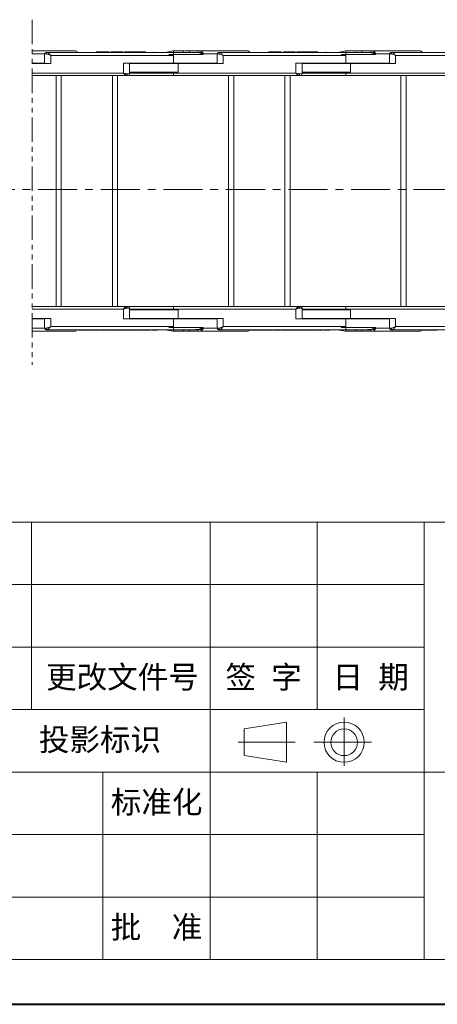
# Model space of a CAD drawing. Header units: millimetres. Extents: x 8853 to 11418, y 45 to 1005.
# Tile 37 of 256: x 9612 to 9747, y 45 to 364. Entities that reach past the tile are written whole.
import ezdxf

# ---------------------------------------------------------------- set-up
doc = ezdxf.new("R2010")
doc.units = ezdxf.units.MM
doc.linetypes.add('CENTERX2', pattern=[20.32, 12.7, -2.54, 2.54, -2.54])
doc.linetypes.add('PHANTOM2', pattern=[31.75, 15.875, -3.175, 3.175, -3.175, 3.175, -3.175])
doc.layers.add('标注线', color=7, linetype='Continuous', lineweight=15)
doc.styles.add('样式 6', font='仿宋_GB2312_0.TTF')

msp = doc.modelspace()

# ---------------------------------------------------------------- linework, layer by layer
at = {"color": 3, "linetype": 'PHANTOM2', "lineweight": 9, "ltscale": 0.5}
msp.add_line((9615.731, 364.28), (9615.729, 252.293), dxfattribs=at)
at = {"color": 7, "linetype": 'Continuous', "lineweight": 15}
for p, q in [((9619.762, 353.171), (9615.731, 353.171)), ((9619.762, 353.171), (9619.762, 350.071)), ((9620.272, 353.171), (9619.762, 353.171)), ((9661.577, 353.671), (9620.644, 353.671)), ((9621.762, 350.071), (9621.762, 352.671)), ((9621.762, 352.671), (9661.577, 352.671)), ((9636.547, 353.671), (9636.547, 353.871)), ((9638.633, 353.671), (9638.633, 353.871)), ((9640.573, 353.671), (9640.573, 353.871)), ((9642.88, 353.871), (9641.321, 353.871)), ((9641.321, 353.871), (9641.321, 353.671)), ((9642.88, 353.671), (9642.88, 353.871)), ((9644.828, 353.871), (9642.88, 353.871)), ((9644.828, 353.671), (9644.828, 353.871)), ((9645.153, 353.871), (9644.828, 353.871)), ((9645.153, 353.671), (9645.153, 353.871)), ((9645.707, 353.871), (9645.707, 353.671)), ((9649.668, 353.871), (9645.707, 353.871)), ((9649.668, 353.671), (9649.668, 353.871)), ((9649.897, 353.671), (9649.897, 353.871)), ((9652.547, 353.871), (9652.547, 353.671)), ((9655.092, 353.671), (9655.092, 353.871)), ((9661.531, 354.163), (9658.91, 353.671)), ((9671.26, 352.971), (9660.06, 352.971)), ((9661.577, 352.971), (9661.577, 353.671)), ((9661.577, 352.671), (9661.577, 350.171)), ((9666.794, 353.671), (9666.794, 354.171)), ((9669.688, 354.171), (9666.794, 354.171)), ((9668.131, 353.671), (9669.688, 353.671)), ((9669.688, 354.171), (9669.688, 353.671)), ((9671.066, 353.171), (9671.066, 352.971)), ((9671.066, 353.171), (9671.26, 353.171)), ((9671.26, 353.171), (9671.26, 352.971)), ((9675.762, 353.171), (9671.26, 353.171)), ((9675.762, 353.171), (9675.762, 350.071)), ((9676.272, 353.171), (9675.762, 353.171)), ((9717.577, 353.671), (9676.644, 353.671)), ((9677.762, 350.071), (9677.762, 352.671)), ((9677.762, 352.671), (9717.577, 352.671)), ((9692.547, 353.671), (9692.547, 353.871)), ((9694.633, 353.671), (9694.633, 353.871)), ((9696.573, 353.671), (9696.573, 353.871)), ((9698.88, 353.871), (9697.321, 353.871)), ((9697.321, 353.871), (9697.321, 353.671)), ((9698.88, 353.671), (9698.88, 353.871)), ((9700.828, 353.871), (9698.88, 353.871)), ((9700.828, 353.671), (9700.828, 353.871)), ((9701.153, 353.871), (9700.828, 353.871)), ((9701.153, 353.671), (9701.153, 353.871)), ((9701.707, 353.871), (9701.707, 353.671)), ((9705.668, 353.871), (9701.707, 353.871)), ((9705.668, 353.671), (9705.668, 353.871)), ((9705.897, 353.671), (9705.897, 353.871)), ((9708.547, 353.871), (9708.547, 353.671)), ((9711.092, 353.671), (9711.092, 353.871)), ((9717.531, 354.163), (9714.91, 353.671)), ((9727.26, 352.971), (9716.06, 352.971)), ((9717.577, 352.971), (9717.577, 353.671)), ((9717.577, 352.671), (9717.577, 350.171)), ((9722.794, 353.671), (9722.794, 354.171)), ((9725.688, 354.171), (9722.794, 354.171)), ((9724.131, 353.671), (9725.688, 353.671)), ((9725.688, 354.171), (9725.688, 353.671)), ((9727.066, 353.171), (9727.066, 352.971)), ((9727.066, 353.171), (9727.26, 353.171)), ((9727.26, 353.171), (9727.26, 352.971)), ((9731.762, 353.171), (9727.26, 353.171)), ((9731.762, 353.171), (9731.762, 350.071)), ((9732.272, 353.171), (9731.762, 353.171)), ((9773.577, 353.671), (9732.644, 353.671)), ((9733.762, 350.071), (9733.762, 352.671)), ((9733.762, 352.671), (9773.577, 352.671)), ((9615.731, 350.171), (9619.762, 350.171)), ((9615.731, 350.071), (9621.762, 350.071)), ((9645.391, 350.171), (9645.391, 346.971)), ((9645.391, 350.171), (9661.577, 350.171)), ((9647.391, 346.671), (9647.391, 350.171)), ((9663.138, 350.071), (9647.391, 350.071)), ((9653.577, 350.171), (9653.577, 350.071)), ((9661.577, 350.171), (9675.762, 350.171)), ((9663.138, 347.271), (9663.138, 350.071)), ((9663.138, 350.071), (9677.762, 350.071)), ((9669.577, 350.071), (9669.577, 350.171)), ((9701.391, 350.171), (9717.577, 350.171)), ((9701.391, 350.171), (9701.391, 346.971)), ((9703.391, 346.671), (9703.391, 350.171)), ((9719.138, 350.071), (9703.391, 350.071)), ((9709.577, 350.171), (9709.577, 350.071)), ((9717.577, 350.171), (9731.762, 350.171)), ((9719.138, 347.271), (9719.138, 350.071)), ((9719.138, 350.071), (9733.762, 350.071)), ((9725.577, 350.071), (9725.577, 350.171)), ((9645.391, 346.971), (9615.73, 346.971)), ((9646.291, 346.171), (9615.73, 346.171)), ((9623.479, 346.171), (9623.479, 271.171)), ((9625.179, 271.171), (9625.179, 346.171)), ((9641.779, 346.171), (9641.779, 271.171)), ((9643.479, 271.171), (9643.479, 346.171)), ((9647.391, 346.671), (9646.591, 346.671)), ((9647.391, 347.271), (9663.138, 347.271)), ((9661.577, 346.971), (9647.391, 346.971)), ((9661.577, 346.971), (9661.577, 347.271)), ((9701.391, 346.971), (9661.577, 346.971)), ((9661.577, 346.171), (9661.577, 346.971)), ((9702.291, 346.171), (9661.577, 346.171)), ((9679.479, 346.171), (9679.479, 271.171)), ((9681.179, 271.171), (9681.179, 346.171)), ((9697.779, 346.171), (9697.779, 271.171)), ((9699.479, 271.171), (9699.479, 346.171)), ((9703.391, 346.671), (9702.591, 346.671)), ((9703.391, 347.271), (9719.138, 347.271)), ((9717.577, 346.971), (9703.391, 346.971)), ((9717.577, 346.971), (9717.577, 347.271)), ((9757.391, 346.971), (9717.577, 346.971)), ((9717.577, 346.171), (9717.577, 346.971)), ((9758.291, 346.171), (9717.577, 346.171)), ((9735.479, 346.171), (9735.479, 271.171)), ((9737.179, 271.171), (9737.179, 346.171)), ((9615.729, 271.171), (9646.291, 271.171)), ((9615.729, 270.371), (9645.391, 270.371)), ((9645.391, 270.371), (9645.391, 267.171)), ((9647.391, 270.671), (9646.591, 270.671)), ((9647.391, 267.171), (9647.391, 270.671)), ((9647.391, 270.371), (9661.577, 270.371)), ((9663.138, 270.071), (9647.391, 270.071)), ((9661.577, 271.171), (9661.577, 270.371)), ((9661.577, 271.171), (9702.291, 271.171)), ((9661.577, 270.371), (9701.391, 270.371)), ((9661.577, 270.071), (9661.577, 270.371)), ((9663.138, 267.271), (9663.138, 270.071)), ((9701.391, 270.371), (9701.391, 267.171)), ((9703.391, 270.671), (9702.591, 270.671)), ((9703.391, 267.171), (9703.391, 270.671)), ((9703.391, 270.371), (9717.577, 270.371)), ((9719.138, 270.071), (9703.391, 270.071)), ((9717.577, 271.171), (9717.577, 270.371)), ((9717.577, 271.171), (9758.291, 271.171)), ((9717.577, 270.071), (9717.577, 270.371)), ((9717.577, 270.371), (9757.391, 270.371)), ((9719.138, 267.271), (9719.138, 270.071)), ((9621.762, 267.271), (9615.729, 267.271)), ((9619.762, 267.171), (9615.729, 267.171)), ((9619.762, 267.271), (9619.762, 264.171)), ((9621.762, 264.671), (9621.762, 267.271)), ((9661.577, 267.171), (9645.391, 267.171)), ((9647.391, 267.271), (9663.138, 267.271)), ((9653.577, 267.271), (9653.577, 267.171)), ((9661.577, 267.171), (9661.577, 264.671)), ((9675.762, 267.171), (9661.577, 267.171)), ((9677.762, 267.271), (9663.138, 267.271)), ((9669.577, 267.171), (9669.577, 267.271)), ((9675.762, 267.271), (9675.762, 264.171)), ((9677.762, 264.671), (9677.762, 267.271)), ((9717.577, 267.171), (9701.391, 267.171)), ((9703.391, 267.271), (9719.138, 267.271)), ((9709.577, 267.271), (9709.577, 267.171)), ((9717.577, 267.171), (9717.577, 264.671)), ((9731.762, 267.171), (9717.577, 267.171)), ((9733.762, 267.271), (9719.138, 267.271)), ((9725.577, 267.171), (9725.577, 267.271)), ((9731.762, 267.271), (9731.762, 264.171)), ((9733.762, 264.671), (9733.762, 267.271)), ((9615.729, 264.171), (9619.762, 264.171)), ((9619.762, 264.171), (9620.272, 264.171)), ((9620.644, 263.671), (9661.577, 263.671)), ((9661.577, 264.671), (9621.762, 264.671)), ((9630.622, 263.671), (9630.622, 263.471)), ((9630.622, 263.471), (9631.504, 263.471)), ((9631.504, 263.671), (9631.504, 263.471)), ((9631.504, 263.471), (9632.046, 263.471)), ((9632.046, 263.671), (9632.046, 263.471)), ((9632.046, 263.471), (9632.778, 263.471)), ((9632.778, 263.671), (9632.778, 263.471)), ((9632.888, 263.671), (9632.888, 263.471)), ((9633.02, 263.671), (9633.02, 263.471)), ((9633.02, 263.471), (9633.778, 263.471)), ((9633.778, 263.471), (9633.778, 263.671)), ((9633.778, 263.471), (9634.362, 263.471)), ((9634.362, 263.671), (9634.362, 263.471)), ((9634.362, 263.471), (9635.243, 263.471)), ((9635.243, 263.671), (9635.243, 263.471)), ((9635.395, 263.671), (9635.395, 263.471)), ((9635.663, 263.671), (9635.663, 263.471)), ((9636.551, 263.471), (9636.551, 263.671)), ((9637.639, 263.671), (9637.639, 263.471)), ((9637.97, 263.671), (9637.97, 263.471)), ((9639.071, 263.671), (9639.071, 263.471)), ((9639.226, 263.671), (9639.226, 263.471)), ((9639.226, 263.471), (9639.675, 263.471)), ((9639.675, 263.671), (9639.675, 263.471)), ((9639.675, 263.471), (9640.213, 263.471)), ((9640.213, 263.671), (9640.213, 263.471)), ((9640.378, 263.471), (9640.594, 263.471)), ((9640.769, 263.471), (9640.769, 263.671)), ((9640.769, 263.471), (9641.218, 263.471)), ((9641.218, 263.671), (9641.218, 263.471)), ((9641.773, 263.671), (9641.773, 263.471)), ((9642.928, 263.471), (9642.928, 263.671)), ((9644.017, 263.671), (9644.017, 263.471)), ((9644.09, 263.471), (9644.572, 263.471)), ((9644.572, 263.471), (9644.572, 263.671)), ((9644.572, 263.471), (9645.021, 263.471)), ((9645.021, 263.671), (9645.021, 263.471)), ((9645.021, 263.471), (9645.547, 263.471)), ((9645.577, 263.671), (9645.577, 263.471)), ((9645.577, 263.471), (9645.738, 263.471)), ((9645.738, 263.671), (9645.738, 263.471)), ((9646.483, 263.671), (9646.483, 263.471)), ((9647.304, 263.671), (9647.304, 263.471)), ((9648.897, 263.671), (9648.897, 263.471)), ((9648.954, 263.671), (9648.954, 263.471)), ((9648.954, 263.471), (9649.163, 263.471)), ((9649.228, 263.671), (9649.228, 263.471)), ((9649.496, 263.671), (9649.496, 263.471)), ((9650.385, 263.471), (9650.385, 263.671)), ((9651.427, 263.471), (9651.57, 263.471)), ((9651.472, 263.671), (9651.472, 263.471)), ((9651.803, 263.671), (9651.803, 263.471)), ((9652.958, 263.471), (9652.958, 263.671)), ((9654.047, 263.671), (9654.047, 263.471)), ((9654.558, 263.671), (9654.558, 263.471)), ((9655.521, 263.471), (9655.521, 263.671)), ((9656.442, 263.671), (9656.442, 263.471)), ((9658.91, 263.671), (9661.531, 263.18)), ((9660.06, 264.371), (9671.26, 264.371)), ((9661.577, 264.371), (9661.577, 263.671)), ((9666.794, 263.171), (9666.794, 263.671)), ((9666.794, 263.171), (9669.688, 263.171)), ((9669.688, 263.671), (9668.131, 263.671)), ((9669.688, 263.671), (9669.688, 263.171)), ((9671.066, 264.371), (9671.066, 264.171)), ((9671.26, 264.171), (9671.066, 264.171)), ((9671.26, 264.371), (9671.26, 264.171)), ((9671.26, 264.171), (9675.762, 264.171)), ((9675.762, 264.171), (9676.272, 264.171)), ((9676.644, 263.671), (9717.577, 263.671)), ((9717.577, 264.671), (9677.762, 264.671)), ((9686.622, 263.671), (9686.622, 263.471)), ((9686.622, 263.471), (9687.504, 263.471)), ((9687.504, 263.671), (9687.504, 263.471)), ((9687.504, 263.471), (9688.046, 263.471)), ((9688.046, 263.671), (9688.046, 263.471)), ((9688.046, 263.471), (9688.778, 263.471)), ((9688.778, 263.671), (9688.778, 263.471)), ((9688.888, 263.671), (9688.888, 263.471)), ((9689.02, 263.671), (9689.02, 263.471)), ((9689.02, 263.471), (9689.778, 263.471)), ((9689.778, 263.471), (9689.778, 263.671)), ((9689.778, 263.471), (9690.362, 263.471)), ((9690.362, 263.671), (9690.362, 263.471)), ((9690.362, 263.471), (9691.243, 263.471)), ((9691.243, 263.671), (9691.243, 263.471)), ((9691.395, 263.671), (9691.395, 263.471)), ((9691.663, 263.671), (9691.663, 263.471)), ((9692.551, 263.471), (9692.551, 263.671)), ((9693.639, 263.671), (9693.639, 263.471)), ((9693.97, 263.671), (9693.97, 263.471)), ((9695.071, 263.671), (9695.071, 263.471)), ((9695.226, 263.671), (9695.226, 263.471)), ((9695.226, 263.471), (9695.675, 263.471)), ((9695.675, 263.671), (9695.675, 263.471)), ((9695.675, 263.471), (9696.213, 263.471)), ((9696.213, 263.671), (9696.213, 263.471)), ((9696.378, 263.471), (9696.594, 263.471)), ((9696.769, 263.471), (9696.769, 263.671)), ((9696.769, 263.471), (9697.218, 263.471)), ((9697.218, 263.671), (9697.218, 263.471)), ((9697.773, 263.671), (9697.773, 263.471)), ((9698.928, 263.471), (9698.928, 263.671)), ((9700.017, 263.671), (9700.017, 263.471)), ((9700.09, 263.471), (9700.572, 263.471)), ((9700.572, 263.471), (9700.572, 263.671)), ((9700.572, 263.471), (9701.021, 263.471)), ((9701.021, 263.671), (9701.021, 263.471)), ((9701.021, 263.471), (9701.547, 263.471)), ((9701.577, 263.671), (9701.577, 263.471)), ((9701.577, 263.471), (9701.738, 263.471)), ((9701.738, 263.671), (9701.738, 263.471)), ((9702.483, 263.671), (9702.483, 263.471)), ((9703.304, 263.671), (9703.304, 263.471)), ((9704.897, 263.671), (9704.897, 263.471)), ((9704.954, 263.671), (9704.954, 263.471)), ((9704.954, 263.471), (9705.163, 263.471)), ((9705.228, 263.671), (9705.228, 263.471)), ((9705.496, 263.671), (9705.496, 263.471)), ((9706.385, 263.471), (9706.385, 263.671)), ((9707.427, 263.471), (9707.57, 263.471)), ((9707.472, 263.671), (9707.472, 263.471)), ((9707.803, 263.671), (9707.803, 263.471)), ((9708.958, 263.471), (9708.958, 263.671)), ((9710.047, 263.671), (9710.047, 263.471)), ((9710.558, 263.671), (9710.558, 263.471)), ((9711.521, 263.471), (9711.521, 263.671)), ((9712.442, 263.671), (9712.442, 263.471)), ((9714.91, 263.671), (9717.531, 263.18)), ((9716.06, 264.371), (9727.26, 264.371)), ((9717.577, 264.371), (9717.577, 263.671)), ((9722.794, 263.171), (9722.794, 263.671)), ((9722.794, 263.171), (9725.688, 263.171)), ((9725.688, 263.671), (9724.131, 263.671)), ((9725.688, 263.671), (9725.688, 263.171)), ((9727.066, 264.371), (9727.066, 264.171)), ((9727.26, 264.171), (9727.066, 264.171)), ((9727.26, 264.371), (9727.26, 264.171)), ((9727.26, 264.171), (9731.762, 264.171)), ((9731.762, 264.171), (9732.272, 264.171)), ((9732.644, 263.671), (9773.577, 263.671)), ((9773.577, 264.671), (9733.762, 264.671)), ((9742.622, 263.671), (9742.622, 263.471)), ((9742.622, 263.471), (9743.504, 263.471)), ((9743.504, 263.671), (9743.504, 263.471)), ((9743.504, 263.471), (9744.046, 263.471)), ((9744.046, 263.671), (9744.046, 263.471)), ((9744.046, 263.471), (9744.778, 263.471)), ((9744.778, 263.671), (9744.778, 263.471)), ((9744.888, 263.671), (9744.888, 263.471)), ((9745.02, 263.671), (9745.02, 263.471)), ((9745.02, 263.471), (9745.778, 263.471)), ((9745.778, 263.471), (9745.778, 263.671)), ((9745.778, 263.471), (9746.362, 263.471)), ((9746.362, 263.671), (9746.362, 263.471)), ((9746.362, 263.471), (9747.243, 263.471)), ((9747.243, 263.671), (9747.243, 263.471))]:
    msp.add_line(p, q, dxfattribs=at)
at = {"color": 1, "linetype": 'CENTERX2', "lineweight": 13}
msp.add_line((9894.553, 309.171), (9223.614, 309.171), dxfattribs=at)
at = {"color": 7, "lineweight": 13}
for p, q in [((9406.796, 201.24), (10056.096, 201.24)), ((9534.372, 59.215), (10056.096, 59.215))]:
    msp.add_line(p, q, dxfattribs=at)
at = {"color": 7, "lineweight": 15}
for p, q in [((9615.529, 201.24), (9615.529, 140.372)), ((9673.498, 201.24), (9673.498, 140.372)), ((9708.28, 201.24), (9708.28, 140.372)), ((9743.062, 201.24), (9743.062, 59.215)), ((9534.372, 180.951), (9743.062, 180.951)), ((9534.372, 160.662), (9743.062, 160.662)), ((9534.372, 140.372), (9743.062, 140.372)), ((9673.498, 140.372), (9673.498, 59.215)), ((9717.056, 122.13), (9717.056, 137.774)), ((9684.627, 134.127), (9698.287, 136.301)), ((9698.287, 123.258), (9698.287, 136.301)), ((9684.627, 134.127), (9684.627, 125.432)), ((9701.179, 129.779), (9682.619, 129.779)), ((9707.224, 129.779), (9725.898, 129.779)), ((9684.627, 125.432), (9698.287, 123.258)), ((9534.372, 120.083), (9879.29, 120.083)), ((9638.717, 120.083), (9638.717, 59.215)), ((9708.28, 120.083), (9708.28, 59.215)), ((9534.372, 99.794), (9743.062, 99.794)), ((9534.372, 79.505), (9743.062, 79.505))]:
    msp.add_line(p, q, dxfattribs=at)
at = {"color": 7, "lineweight": 40}
msp.add_line((8853.232, 44.723), (10070.589, 44.723), dxfattribs=at)
at = {"color": 7, "linetype": 'Continuous', "lineweight": 15, "flags": 128}
for points in [[(9646.291, 346.171), (9646.35, 346.181), (9646.406, 346.209), (9646.458, 346.256), (9646.503, 346.318), (9646.541, 346.393), (9646.568, 346.48), (9646.585, 346.574), (9646.591, 346.671)], [(9702.291, 346.171), (9702.35, 346.181), (9702.406, 346.209), (9702.458, 346.256), (9702.503, 346.318), (9702.541, 346.393), (9702.568, 346.48), (9702.585, 346.574), (9702.591, 346.671)], [(9646.291, 271.171), (9646.35, 271.162), (9646.406, 271.133), (9646.458, 271.087), (9646.503, 271.025), (9646.541, 270.949), (9646.568, 270.863), (9646.585, 270.769), (9646.591, 270.671)], [(9702.291, 271.171), (9702.35, 271.162), (9702.406, 271.133), (9702.458, 271.087), (9702.503, 271.025), (9702.541, 270.949), (9702.568, 270.863), (9702.585, 270.769), (9702.591, 270.671)]]:
    msp.add_lwpolyline(points, dxfattribs=at)
at = {"color": 7, "lineweight": 15}
for radius in [6.522, 4.348]:
    msp.add_circle((9717.056, 129.779), radius, dxfattribs=at)
at = {"color": 7, "linetype": 'Continuous', "lineweight": 15}
for centre, radius, start, end in [((9620.262, 353.171), 0.5, 90, 180), ((9620.719, 353.227), 0.451, 99.5202, 187.08135), ((9629.577, 353.171), 1, 30, 90), ((9661.623, 353.671), 0.5, 90, 100.61966), ((9641.45, 353.796), 20.177, 359.64505, 1.06495), ((9665.294, 353.671), 0.5, 90, 180), ((9676.262, 353.171), 0.5, 90, 180), ((9676.719, 353.227), 0.451, 99.5202, 187.08135), ((9685.577, 353.171), 1, 30.56426, 90), ((9717.623, 353.671), 0.5, 90, 100.61966), ((9697.45, 353.796), 20.177, 359.64505, 1.06495), ((9721.294, 353.671), 0.5, 90, 180), ((9732.262, 353.171), 0.5, 90, 180), ((9732.719, 353.227), 0.451, 99.5202, 187.08135), ((9741.577, 353.171), 1, 30.56426, 90), ((9646.891, 346.671), 0.5, 270, 0), ((9702.891, 346.671), 0.5, 270, 0), ((9646.891, 270.671), 0.5, 0, 90), ((9702.891, 270.671), 0.5, 0, 90), ((9620.262, 264.171), 0.5, 180, 270), ((9620.719, 264.116), 0.451, 172.91865, 260.4798), ((9629.577, 264.171), 1, 270, 330), ((9661.623, 263.671), 0.5, 259.38034, 270), ((9641.45, 263.546), 20.177, 358.93505, 0.35495), ((9665.294, 263.671), 0.5, 180, 270), ((9676.262, 264.171), 0.5, 180, 270), ((9676.719, 264.116), 0.451, 172.91865, 260.4798), ((9685.577, 264.171), 1, 270, 329.31685), ((9717.623, 263.671), 0.5, 259.38034, 270), ((9697.45, 263.546), 20.177, 358.93505, 0.35495), ((9721.294, 263.671), 0.5, 180, 270), ((9732.262, 264.171), 0.5, 180, 270), ((9732.719, 264.116), 0.451, 172.91865, 260.4798), ((9741.577, 264.171), 1, 270, 329.31685)]:
    msp.add_arc(centre, radius, start, end, dxfattribs=at)
for points, knots in [([(9629.577, 354.171), (9629.527, 354.171), (9629.425, 354.171), (9628.586, 354.171), (9627.218, 354.171), (9625.288, 354.171), (9622.874, 354.171), (9620.063, 354.171), (9617.618, 354.171), (9616.128, 354.171), (9615.731, 354.171)], [0, 0, 0, 0, 0.11984305, 0.24399977, 0.37120849, 0.5, 0.62879151, 0.75600023, 0.88015695, 0.92465717, 0.92465717, 0.92465717, 0.92465717]), ([(9621.762, 352.671), (9621.493, 352.788), (9621.074, 352.968), (9620.576, 353.14), (9620.366, 353.161), (9620.272, 353.171)], [0, 0, 0, 0, 0.49840459, 0.77292468, 1, 1, 1, 1]), ([(9620.644, 353.671), (9620.712, 353.654), (9620.856, 353.619), (9621.135, 353.369), (9621.444, 353.039), (9621.656, 352.794), (9621.762, 352.671)], [0, 0, 0, 0, 0.2343588, 0.4982155, 0.7484812, 1, 1, 1, 1]), ([(9638.633, 353.871), (9638.5, 353.871), (9638.097, 353.871), (9637.519, 353.871), (9637.017, 353.871), (9636.695, 353.871), (9636.578, 353.871), (9636.552, 353.871), (9636.547, 353.871)], [0, 0, 0, 0, 0.128183, 0.3875359, 0.5496914, 0.711944, 0.9385219, 1, 1, 1, 1]), ([(9640.573, 353.871), (9640.571, 353.871), (9640.565, 353.871), (9640.515, 353.871), (9640.282, 353.871), (9639.916, 353.871), (9639.368, 353.871), (9638.909, 353.871), (9638.633, 353.871)], [0, 0, 0, 0, 0.1136198, 0.3358942, 0.4750673, 0.6142166, 0.7674037, 1, 1, 1, 1]), ([(9652.547, 353.871), (9652.414, 353.871), (9651.928, 353.871), (9651.199, 353.871), (9650.53, 353.871), (9650.112, 353.871), (9649.921, 353.871), (9649.904, 353.871), (9649.897, 353.871)], [0, 0, 0, 0, 0.0955742, 0.3491165, 0.5164473, 0.6831759, 0.8652884, 1, 1, 1, 1]), ([(9661.577, 352.671), (9661.566, 352.673), (9661.061, 352.774), (9660.555, 352.874), (9660.06, 352.971)], [0, 0, 0, 0, 0.0204419, 1, 1, 1, 1]), ([(9661.626, 353.671), (9661.619, 353.712), (9661.605, 353.788), (9661.582, 353.909), (9661.562, 354.01), (9661.548, 354.085), (9661.535, 354.146), (9661.533, 354.156), (9661.531, 354.163)], [0, 0, 0, 0, 0.1583636, 0.2946475, 0.5001713, 0.631321, 0.7583599, 1, 1, 1, 1]), ([(9664.944, 354.171), (9664.755, 354.171), (9663.747, 354.171), (9662.575, 354.171), (9661.623, 354.171)], [0, 0, 0, 0, 0.1875557, 1, 1, 1, 1]), ([(9666.794, 354.171), (9666.605, 354.171), (9666.314, 354.171), (9665.964, 354.171), (9665.726, 354.171), (9665.532, 354.171), (9665.345, 354.171), (9665.314, 354.171), (9665.294, 354.171)], [0, 0, 0, 0, 0.2394429, 0.3696073, 0.4999999, 0.6301644, 0.7605571, 1, 1, 1, 1]), ([(9671.046, 352.971), (9670.999, 353.019), (9670.903, 353.117), (9670.65, 353.273), (9670.285, 353.421), (9669.7, 353.565), (9668.977, 353.656), (9668.414, 353.666), (9668.131, 353.671)], [0, 0, 0, 0, 0.0654913, 0.1335886, 0.2891093, 0.4489727, 0.7229734, 1, 1, 1, 1]), ([(9669.688, 354.171), (9669.857, 354.162), (9670.193, 354.145), (9670.604, 354.008), (9670.895, 353.832), (9671.086, 353.653), (9671.23, 353.432), (9671.25, 353.256), (9671.26, 353.171)], [0, 0, 0, 0, 0.2502191, 0.4986736, 0.6320246, 0.7488315, 0.8801887, 1, 1, 1, 1]), ([(9685.577, 354.171), (9685.527, 354.171), (9685.425, 354.171), (9684.586, 354.171), (9683.218, 354.171), (9681.288, 354.171), (9678.874, 354.171), (9676.063, 354.171), (9672.995, 354.171), (9670.778, 354.171), (9669.688, 354.171)], [0, 0, 0, 0, 0.1198431, 0.2439998, 0.3712085, 0.5, 0.6287915, 0.7560002, 0.8801569, 1, 1, 1, 1]), ([(9669.688, 353.671), (9669.947, 353.66), (9670.337, 353.643), (9670.773, 353.502), (9670.969, 353.373), (9671.04, 353.279), (9671.063, 353.217), (9671.065, 353.186), (9671.066, 353.171)], [0, 0, 0, 0, 0.4971777, 0.7477116, 0.8734591, 0.9410304, 0.9709822, 1, 1, 1, 1]), ([(9677.762, 352.671), (9677.493, 352.788), (9677.074, 352.968), (9676.576, 353.14), (9676.366, 353.161), (9676.272, 353.171)], [0, 0, 0, 0, 0.4984046, 0.7729247, 1, 1, 1, 1]), ([(9676.644, 353.671), (9676.712, 353.654), (9676.856, 353.619), (9677.135, 353.369), (9677.444, 353.039), (9677.656, 352.794), (9677.762, 352.671)], [0, 0, 0, 0, 0.23435876, 0.49821551, 0.74848117, 1, 1, 1, 1]), ([(9694.633, 353.871), (9694.5, 353.871), (9694.097, 353.871), (9693.519, 353.871), (9693.017, 353.871), (9692.695, 353.871), (9692.578, 353.871), (9692.552, 353.871), (9692.547, 353.871)], [0, 0, 0, 0, 0.128183, 0.3875359, 0.5496914, 0.711944, 0.9385219, 1, 1, 1, 1]), ([(9696.573, 353.871), (9696.571, 353.871), (9696.565, 353.871), (9696.515, 353.871), (9696.282, 353.871), (9695.916, 353.871), (9695.368, 353.871), (9694.909, 353.871), (9694.633, 353.871)], [0, 0, 0, 0, 0.1136198, 0.3358942, 0.4750673, 0.6142166, 0.7674037, 1, 1, 1, 1]), ([(9708.547, 353.871), (9708.414, 353.871), (9707.928, 353.871), (9707.199, 353.871), (9706.53, 353.871), (9706.112, 353.871), (9705.921, 353.871), (9705.904, 353.871), (9705.897, 353.871)], [0, 0, 0, 0, 0.0955742, 0.3491165, 0.5164473, 0.6831759, 0.8652884, 1, 1, 1, 1]), ([(9717.577, 352.671), (9717.566, 352.673), (9717.061, 352.774), (9716.555, 352.874), (9716.06, 352.971)], [0, 0, 0, 0, 0.0204419, 1, 1, 1, 1]), ([(9717.626, 353.671), (9717.619, 353.712), (9717.605, 353.788), (9717.582, 353.909), (9717.562, 354.01), (9717.548, 354.085), (9717.535, 354.146), (9717.533, 354.156), (9717.531, 354.163)], [0, 0, 0, 0, 0.1583636, 0.2946475, 0.5001713, 0.631321, 0.7583599, 1, 1, 1, 1]), ([(9720.944, 354.171), (9720.755, 354.171), (9719.747, 354.171), (9718.575, 354.171), (9717.623, 354.171)], [0, 0, 0, 0, 0.1875557, 1, 1, 1, 1]), ([(9722.794, 354.171), (9722.605, 354.171), (9722.314, 354.171), (9721.964, 354.171), (9721.726, 354.171), (9721.532, 354.171), (9721.345, 354.171), (9721.314, 354.171), (9721.294, 354.171)], [0, 0, 0, 0, 0.2394429, 0.3696073, 0.4999999, 0.6301644, 0.7605571, 1, 1, 1, 1]), ([(9727.046, 352.971), (9726.999, 353.019), (9726.903, 353.117), (9726.65, 353.273), (9726.285, 353.421), (9725.7, 353.565), (9724.977, 353.656), (9724.414, 353.666), (9724.131, 353.671)], [0, 0, 0, 0, 0.0654913, 0.1335886, 0.2891093, 0.4489727, 0.7229734, 1, 1, 1, 1]), ([(9725.688, 354.171), (9725.857, 354.162), (9726.193, 354.145), (9726.604, 354.008), (9726.895, 353.832), (9727.086, 353.653), (9727.23, 353.432), (9727.25, 353.256), (9727.26, 353.171)], [0, 0, 0, 0, 0.2502191, 0.4986736, 0.6320246, 0.7488315, 0.8801887, 1, 1, 1, 1]), ([(9741.577, 354.171), (9741.527, 354.171), (9741.425, 354.171), (9740.586, 354.171), (9739.218, 354.171), (9737.288, 354.171), (9734.874, 354.171), (9732.063, 354.171), (9728.995, 354.171), (9726.778, 354.171), (9725.688, 354.171)], [0, 0, 0, 0, 0.1198431, 0.2439998, 0.3712085, 0.5, 0.6287915, 0.7560002, 0.8801569, 1, 1, 1, 1]), ([(9725.688, 353.671), (9725.947, 353.66), (9726.337, 353.643), (9726.773, 353.502), (9726.969, 353.373), (9727.04, 353.279), (9727.063, 353.217), (9727.065, 353.186), (9727.066, 353.171)], [0, 0, 0, 0, 0.4971777, 0.7477116, 0.8734591, 0.9410304, 0.9709822, 1, 1, 1, 1]), ([(9733.762, 352.671), (9733.493, 352.788), (9733.074, 352.968), (9732.576, 353.14), (9732.366, 353.161), (9732.272, 353.171)], [0, 0, 0, 0, 0.4984046, 0.7729247, 1, 1, 1, 1]), ([(9732.644, 353.671), (9732.712, 353.654), (9732.856, 353.619), (9733.135, 353.369), (9733.444, 353.039), (9733.656, 352.794), (9733.762, 352.671)], [0, 0, 0, 0, 0.23435876, 0.49821551, 0.74848117, 1, 1, 1, 1]), ([(9645.391, 346.971), (9645.601, 346.902), (9645.916, 346.797), (9646.316, 346.691), (9646.499, 346.678), (9646.591, 346.671)], [0, 0, 0, 0, 0.4995614, 0.7493161, 1, 1, 1, 1]), ([(9646.291, 346.171), (9646.233, 346.184), (9646.11, 346.212), (9645.898, 346.398), (9645.654, 346.656), (9645.488, 346.855), (9645.391, 346.971)], [0, 0, 0, 0, 0.2345851, 0.4991302, 0.7071887, 1, 1, 1, 1]), ([(9646.291, 346.171), (9646.38, 346.171), (9646.556, 346.171), (9646.743, 346.171), (9646.869, 346.171), (9646.884, 346.171), (9646.891, 346.171)], [0, 0, 0, 0, 0.250098, 0.5000053, 0.7500982, 1, 1, 1, 1]), ([(9661.577, 346.171), (9660.101, 346.171), (9657.063, 346.171), (9653.328, 346.171), (9650.437, 346.171), (9648.575, 346.171), (9647.598, 346.171), (9647.241, 346.171)], [0, 0, 0, 0, 0.2870485, 0.5912911, 0.749923, 0.9085891, 1, 1, 1, 1]), ([(9701.391, 346.971), (9701.601, 346.902), (9701.916, 346.797), (9702.316, 346.691), (9702.499, 346.678), (9702.591, 346.671)], [0, 0, 0, 0, 0.4995614, 0.7493161, 1, 1, 1, 1]), ([(9702.291, 346.171), (9702.233, 346.184), (9702.11, 346.212), (9701.898, 346.398), (9701.654, 346.656), (9701.488, 346.855), (9701.391, 346.971)], [0, 0, 0, 0, 0.2345851, 0.4991302, 0.7071887, 1, 1, 1, 1]), ([(9702.291, 346.171), (9702.38, 346.171), (9702.556, 346.171), (9702.743, 346.171), (9702.869, 346.171), (9702.884, 346.171), (9702.891, 346.171)], [0, 0, 0, 0, 0.250098, 0.5000053, 0.7500982, 1, 1, 1, 1]), ([(9717.577, 346.171), (9716.101, 346.171), (9713.063, 346.171), (9709.328, 346.171), (9706.437, 346.171), (9704.575, 346.171), (9703.598, 346.171), (9703.241, 346.171)], [0, 0, 0, 0, 0.2870485, 0.5912911, 0.749923, 0.9085891, 1, 1, 1, 1]), ([(9645.391, 270.371), (9645.488, 270.488), (9645.654, 270.687), (9645.898, 270.945), (9646.11, 271.131), (9646.233, 271.158), (9646.291, 271.171)], [0, 0, 0, 0, 0.29278964, 0.50086983, 0.76540344, 1, 1, 1, 1]), ([(9645.391, 270.371), (9645.601, 270.441), (9645.916, 270.546), (9646.316, 270.651), (9646.499, 270.665), (9646.591, 270.671)], [0, 0, 0, 0, 0.4995614, 0.7493161, 1, 1, 1, 1]), ([(9646.891, 271.171), (9646.884, 271.171), (9646.869, 271.171), (9646.743, 271.171), (9646.556, 271.171), (9646.38, 271.171), (9646.291, 271.171)], [0, 0, 0, 0, 0.250098, 0.5000053, 0.7500982, 1, 1, 1, 1]), ([(9647.241, 271.171), (9647.598, 271.171), (9648.575, 271.171), (9650.437, 271.171), (9653.328, 271.171), (9657.063, 271.171), (9660.101, 271.171), (9661.577, 271.171)], [0, 0, 0, 0, 0.0914109, 0.2500428, 0.4087089, 0.7129515, 1, 1, 1, 1]), ([(9701.391, 270.371), (9701.488, 270.488), (9701.654, 270.687), (9701.898, 270.945), (9702.11, 271.131), (9702.233, 271.158), (9702.291, 271.171)], [0, 0, 0, 0, 0.29278964, 0.50086983, 0.76540344, 1, 1, 1, 1]), ([(9701.391, 270.371), (9701.601, 270.441), (9701.916, 270.546), (9702.316, 270.651), (9702.499, 270.665), (9702.591, 270.671)], [0, 0, 0, 0, 0.4995614, 0.7493161, 1, 1, 1, 1]), ([(9702.891, 271.171), (9702.884, 271.171), (9702.869, 271.171), (9702.743, 271.171), (9702.556, 271.171), (9702.38, 271.171), (9702.291, 271.171)], [0, 0, 0, 0, 0.250098, 0.5000053, 0.7500982, 1, 1, 1, 1]), ([(9703.241, 271.171), (9703.598, 271.171), (9704.575, 271.171), (9706.437, 271.171), (9709.328, 271.171), (9713.063, 271.171), (9716.101, 271.171), (9717.577, 271.171)], [0, 0, 0, 0, 0.0914109, 0.2500428, 0.4087089, 0.7129515, 1, 1, 1, 1]), ([(9615.729, 263.171), (9616.127, 263.171), (9617.617, 263.171), (9620.063, 263.171), (9622.874, 263.171), (9625.288, 263.171), (9627.218, 263.171), (9628.586, 263.171), (9629.425, 263.171), (9629.527, 263.171), (9629.577, 263.171)], [0.07527686, 0.07527686, 0.07527686, 0.07527686, 0.11984305, 0.24399977, 0.37120849, 0.5, 0.62879151, 0.75600023, 0.88015695, 1, 1, 1, 1]), ([(9620.272, 264.171), (9620.366, 264.181), (9620.576, 264.203), (9621.074, 264.374), (9621.493, 264.555), (9621.762, 264.671)], [0, 0, 0, 0, 0.22706677, 0.50159528, 1, 1, 1, 1]), ([(9621.762, 264.671), (9621.656, 264.549), (9621.444, 264.304), (9621.135, 263.974), (9620.856, 263.724), (9620.712, 263.688), (9620.644, 263.671)], [0, 0, 0, 0, 0.2515188, 0.50178442, 0.76563227, 1, 1, 1, 1]), ([(9632.778, 263.471), (9632.787, 263.471), (9632.805, 263.471), (9632.833, 263.471), (9632.855, 263.471), (9632.874, 263.471), (9632.883, 263.471), (9632.888, 263.471)], [0, 0, 0, 0, 0.249998, 0.4999956, 0.75, 0.8749991, 1, 1, 1, 1]), ([(9632.888, 263.471), (9632.897, 263.471), (9632.915, 263.471), (9632.947, 263.471), (9632.982, 263.471), (9633.007, 263.471), (9633.02, 263.471)], [0, 0, 0, 0, 0.2095127, 0.4190311, 0.7095148, 1, 1, 1, 1]), ([(9635.663, 263.471), (9635.624, 263.471), (9635.546, 263.471), (9635.465, 263.471), (9635.414, 263.471), (9635.397, 263.471), (9635.396, 263.471), (9635.395, 263.471)], [0, 0, 0, 0, 0.2280357, 0.4613467, 0.6897462, 0.9234034, 1, 1, 1, 1]), ([(9636.551, 263.471), (9636.484, 263.471), (9636.349, 263.471), (9636.151, 263.471), (9635.965, 263.471), (9635.826, 263.471), (9635.728, 263.471), (9635.685, 263.471), (9635.663, 263.471)], [0, 0, 0, 0, 0.1959139, 0.3963099, 0.5929724, 0.7977434, 0.8984635, 1, 1, 1, 1]), ([(9636.551, 263.471), (9636.687, 263.471), (9636.933, 263.471), (9637.252, 263.471), (9637.479, 263.471), (9637.602, 263.471), (9637.628, 263.471), (9637.639, 263.471)], [0, 0, 0, 0, 0.24837918, 0.45102763, 0.65373244, 0.85767405, 1, 1, 1, 1]), ([(9637.97, 263.471), (9638.054, 263.471), (9638.306, 263.471), (9638.605, 263.471), (9638.891, 263.471), (9639.011, 263.471), (9639.071, 263.471)], [0, 0, 0, 0, 0.1652028, 0.4961367, 0.7467213, 1, 1, 1, 1]), ([(9639.071, 263.471), (9639.088, 263.471), (9639.122, 263.471), (9639.158, 263.471), (9639.183, 263.471), (9639.201, 263.471), (9639.215, 263.471), (9639.223, 263.471), (9639.226, 263.471)], [0, 0, 0, 0, 0.20712812, 0.41457881, 0.56065651, 0.70685802, 0.85339747, 1, 1, 1, 1]), ([(9641.393, 263.471), (9641.495, 263.471), (9641.755, 263.471), (9641.91, 263.471), (9641.928, 263.471), (9641.936, 263.471)], [0, 0, 0, 0, 0.2717916, 0.6903704, 1, 1, 1, 1]), ([(9641.773, 263.471), (9641.786, 263.471), (9641.812, 263.471), (9642.039, 263.471), (9642.34, 263.471), (9642.651, 263.471), (9642.852, 263.471), (9642.928, 263.471)], [0, 0, 0, 0, 0.2285723, 0.4590067, 0.6600955, 0.870765, 1, 1, 1, 1]), ([(9642.928, 263.471), (9643.064, 263.471), (9643.314, 263.471), (9643.637, 263.471), (9643.87, 263.471), (9643.985, 263.471), (9644.009, 263.471), (9644.017, 263.471)], [0, 0, 0, 0, 0.2495954, 0.4606301, 0.6714689, 0.8868588, 1, 1, 1, 1]), ([(9645.738, 263.471), (9645.801, 263.471), (9645.927, 263.471), (9646.08, 263.471), (9646.204, 263.471), (9646.299, 263.471), (9646.391, 263.471), (9646.452, 263.471), (9646.483, 263.471)], [0, 0, 0, 0, 0.2370217, 0.4750914, 0.6058709, 0.7368591, 0.8683864, 1, 1, 1, 1]), ([(9646.483, 263.471), (9646.544, 263.471), (9646.667, 263.471), (9646.832, 263.471), (9646.971, 263.471), (9647.081, 263.471), (9647.192, 263.471), (9647.267, 263.471), (9647.304, 263.471)], [0, 0, 0, 0, 0.2360294, 0.474761, 0.6050095, 0.7356999, 0.8676548, 1, 1, 1, 1]), ([(9647.304, 263.471), (9647.439, 263.471), (9647.741, 263.471), (9648.18, 263.471), (9648.549, 263.471), (9648.838, 263.471), (9648.875, 263.471), (9648.897, 263.471)], [0, 0, 0, 0, 0.1500979, 0.3371558, 0.5253516, 0.7083076, 1, 1, 1, 1]), ([(9649.496, 263.471), (9649.458, 263.471), (9649.38, 263.471), (9649.298, 263.471), (9649.247, 263.471), (9649.231, 263.471), (9649.229, 263.471), (9649.228, 263.471)], [0, 0, 0, 0, 0.2280357, 0.4613467, 0.6897462, 0.9234034, 1, 1, 1, 1]), ([(9650.385, 263.471), (9650.318, 263.471), (9650.183, 263.471), (9649.985, 263.471), (9649.798, 263.471), (9649.659, 263.471), (9649.561, 263.471), (9649.518, 263.471), (9649.496, 263.471)], [0, 0, 0, 0, 0.1959139, 0.3963099, 0.5929724, 0.7977434, 0.8984635, 1, 1, 1, 1]), ([(9650.385, 263.471), (9650.52, 263.471), (9650.766, 263.471), (9651.086, 263.471), (9651.313, 263.471), (9651.436, 263.471), (9651.461, 263.471), (9651.472, 263.471)], [0, 0, 0, 0, 0.24837918, 0.45102763, 0.65373244, 0.85767405, 1, 1, 1, 1]), ([(9651.803, 263.471), (9651.816, 263.471), (9651.842, 263.471), (9652.069, 263.471), (9652.37, 263.471), (9652.681, 263.471), (9652.882, 263.471), (9652.958, 263.471)], [0, 0, 0, 0, 0.2285723, 0.4590067, 0.6600955, 0.870765, 1, 1, 1, 1]), ([(9652.958, 263.471), (9653.094, 263.471), (9653.344, 263.471), (9653.667, 263.471), (9653.9, 263.471), (9654.015, 263.471), (9654.039, 263.471), (9654.047, 263.471)], [0, 0, 0, 0, 0.2495954, 0.4606301, 0.6714689, 0.8868588, 1, 1, 1, 1]), ([(9654.558, 263.471), (9654.561, 263.471), (9654.568, 263.471), (9654.67, 263.471), (9654.875, 263.471), (9655.127, 263.471), (9655.353, 263.471), (9655.495, 263.471), (9655.521, 263.471)], [0, 0, 0, 0, 0.2309849, 0.4649731, 0.6099517, 0.7546049, 0.9556818, 1, 1, 1, 1]), ([(9655.521, 263.471), (9655.657, 263.471), (9655.879, 263.471), (9656.151, 263.471), (9656.331, 263.471), (9656.433, 263.471), (9656.439, 263.471), (9656.442, 263.471)], [0, 0, 0, 0, 0.25705098, 0.41880586, 0.58132959, 0.78014108, 1, 1, 1, 1]), ([(9661.577, 264.671), (9661.566, 264.669), (9661.265, 264.609), (9660.759, 264.508), (9660.264, 264.411), (9660.06, 264.371)], [0, 0, 0, 0, 0.0204398, 0.5957565, 1, 1, 1, 1]), ([(9661.531, 263.18), (9661.533, 263.186), (9661.535, 263.197), (9661.548, 263.258), (9661.562, 263.333), (9661.582, 263.433), (9661.605, 263.555), (9661.619, 263.631), (9661.626, 263.671)], [0, 0, 0, 0, 0.2416599, 0.3686939, 0.4998287, 0.7053837, 0.8416599, 1, 1, 1, 1]), ([(9661.623, 263.171), (9662.575, 263.171), (9663.747, 263.171), (9664.755, 263.171), (9664.944, 263.171)], [0, 0, 0, 0, 0.8124443, 1, 1, 1, 1]), ([(9665.294, 263.171), (9665.314, 263.171), (9665.345, 263.171), (9665.532, 263.171), (9665.726, 263.171), (9665.964, 263.171), (9666.314, 263.171), (9666.605, 263.171), (9666.794, 263.171)], [0, 0, 0, 0, 0.2394429, 0.3696073, 0.4999999, 0.6301644, 0.7605571, 1, 1, 1, 1]), ([(9668.131, 263.671), (9668.465, 263.678), (9669.137, 263.693), (9669.902, 263.813), (9670.412, 263.972), (9670.661, 264.08), (9670.881, 264.207), (9670.99, 264.316), (9671.046, 264.371)], [0, 0, 0, 0, 0.32673316, 0.6580016, 0.75335659, 0.84962745, 0.92360271, 1, 1, 1, 1]), ([(9671.26, 264.171), (9671.25, 264.087), (9671.23, 263.91), (9671.086, 263.69), (9670.895, 263.511), (9670.604, 263.334), (9670.193, 263.198), (9669.857, 263.18), (9669.688, 263.171)], [0, 0, 0, 0, 0.1198021, 0.2511679, 0.3679521, 0.5013261, 0.7497807, 1, 1, 1, 1]), ([(9671.066, 264.171), (9671.065, 264.156), (9671.063, 264.126), (9671.04, 264.063), (9670.969, 263.969), (9670.773, 263.841), (9670.337, 263.7), (9669.947, 263.683), (9669.688, 263.671)], [0, 0, 0, 0, 0.0289197, 0.0588409, 0.1265215, 0.2522718, 0.5028113, 1, 1, 1, 1]), ([(9669.688, 263.171), (9670.778, 263.171), (9672.995, 263.171), (9676.063, 263.171), (9678.874, 263.171), (9681.288, 263.171), (9683.218, 263.171), (9684.586, 263.171), (9685.425, 263.171), (9685.527, 263.171), (9685.577, 263.171)], [0, 0, 0, 0, 0.1198431, 0.2439998, 0.3712085, 0.5, 0.6287915, 0.7560002, 0.8801569, 1, 1, 1, 1]), ([(9676.272, 264.171), (9676.366, 264.181), (9676.576, 264.203), (9677.074, 264.374), (9677.493, 264.555), (9677.762, 264.671)], [0, 0, 0, 0, 0.22706677, 0.50159528, 1, 1, 1, 1]), ([(9677.762, 264.671), (9677.656, 264.549), (9677.444, 264.304), (9677.135, 263.974), (9676.856, 263.724), (9676.712, 263.688), (9676.644, 263.671)], [0, 0, 0, 0, 0.2515188, 0.5017844, 0.7656323, 1, 1, 1, 1]), ([(9688.778, 263.471), (9688.787, 263.471), (9688.805, 263.471), (9688.833, 263.471), (9688.855, 263.471), (9688.874, 263.471), (9688.883, 263.471), (9688.888, 263.471)], [0, 0, 0, 0, 0.249998, 0.4999956, 0.75, 0.8749991, 1, 1, 1, 1]), ([(9688.888, 263.471), (9688.897, 263.471), (9688.915, 263.471), (9688.947, 263.471), (9688.982, 263.471), (9689.007, 263.471), (9689.02, 263.471)], [0, 0, 0, 0, 0.2095127, 0.4190311, 0.7095148, 1, 1, 1, 1]), ([(9691.663, 263.471), (9691.624, 263.471), (9691.546, 263.471), (9691.465, 263.471), (9691.414, 263.471), (9691.397, 263.471), (9691.396, 263.471), (9691.395, 263.471)], [0, 0, 0, 0, 0.2280357, 0.4613467, 0.6897462, 0.9234034, 1, 1, 1, 1]), ([(9692.551, 263.471), (9692.484, 263.471), (9692.349, 263.471), (9692.151, 263.471), (9691.965, 263.471), (9691.826, 263.471), (9691.728, 263.471), (9691.685, 263.471), (9691.663, 263.471)], [0, 0, 0, 0, 0.1959139, 0.3963099, 0.5929724, 0.7977434, 0.8984635, 1, 1, 1, 1]), ([(9692.551, 263.471), (9692.687, 263.471), (9692.933, 263.471), (9693.252, 263.471), (9693.479, 263.471), (9693.602, 263.471), (9693.628, 263.471), (9693.639, 263.471)], [0, 0, 0, 0, 0.24837918, 0.45102763, 0.65373244, 0.85767405, 1, 1, 1, 1]), ([(9693.97, 263.471), (9694.054, 263.471), (9694.306, 263.471), (9694.605, 263.471), (9694.891, 263.471), (9695.011, 263.471), (9695.071, 263.471)], [0, 0, 0, 0, 0.1652028, 0.4961367, 0.7467213, 1, 1, 1, 1]), ([(9695.071, 263.471), (9695.088, 263.471), (9695.122, 263.471), (9695.158, 263.471), (9695.183, 263.471), (9695.201, 263.471), (9695.215, 263.471), (9695.223, 263.471), (9695.226, 263.471)], [0, 0, 0, 0, 0.20712812, 0.41457881, 0.56065651, 0.70685802, 0.85339747, 1, 1, 1, 1]), ([(9697.393, 263.471), (9697.495, 263.471), (9697.755, 263.471), (9697.91, 263.471), (9697.928, 263.471), (9697.936, 263.471)], [0, 0, 0, 0, 0.2717916, 0.6903704, 1, 1, 1, 1]), ([(9697.773, 263.471), (9697.786, 263.471), (9697.812, 263.471), (9698.039, 263.471), (9698.34, 263.471), (9698.651, 263.471), (9698.852, 263.471), (9698.928, 263.471)], [0, 0, 0, 0, 0.2285723, 0.4590067, 0.6600955, 0.870765, 1, 1, 1, 1]), ([(9698.928, 263.471), (9699.064, 263.471), (9699.314, 263.471), (9699.637, 263.471), (9699.87, 263.471), (9699.985, 263.471), (9700.009, 263.471), (9700.017, 263.471)], [0, 0, 0, 0, 0.2495954, 0.4606301, 0.6714689, 0.8868588, 1, 1, 1, 1]), ([(9701.738, 263.471), (9701.801, 263.471), (9701.927, 263.471), (9702.08, 263.471), (9702.204, 263.471), (9702.299, 263.471), (9702.391, 263.471), (9702.452, 263.471), (9702.483, 263.471)], [0, 0, 0, 0, 0.2370217, 0.4750914, 0.6058709, 0.7368591, 0.8683864, 1, 1, 1, 1]), ([(9702.483, 263.471), (9702.544, 263.471), (9702.667, 263.471), (9702.832, 263.471), (9702.971, 263.471), (9703.081, 263.471), (9703.192, 263.471), (9703.267, 263.471), (9703.304, 263.471)], [0, 0, 0, 0, 0.2360294, 0.474761, 0.6050095, 0.7356999, 0.8676548, 1, 1, 1, 1]), ([(9703.304, 263.471), (9703.439, 263.471), (9703.741, 263.471), (9704.18, 263.471), (9704.549, 263.471), (9704.838, 263.471), (9704.875, 263.471), (9704.897, 263.471)], [0, 0, 0, 0, 0.1500979, 0.3371558, 0.5253516, 0.7083076, 1, 1, 1, 1]), ([(9705.496, 263.471), (9705.458, 263.471), (9705.38, 263.471), (9705.298, 263.471), (9705.247, 263.471), (9705.231, 263.471), (9705.229, 263.471), (9705.228, 263.471)], [0, 0, 0, 0, 0.2280357, 0.4613467, 0.6897462, 0.9234034, 1, 1, 1, 1]), ([(9706.385, 263.471), (9706.318, 263.471), (9706.183, 263.471), (9705.985, 263.471), (9705.798, 263.471), (9705.659, 263.471), (9705.561, 263.471), (9705.518, 263.471), (9705.496, 263.471)], [0, 0, 0, 0, 0.1959139, 0.3963099, 0.5929724, 0.7977434, 0.8984635, 1, 1, 1, 1]), ([(9706.385, 263.471), (9706.52, 263.471), (9706.766, 263.471), (9707.086, 263.471), (9707.313, 263.471), (9707.436, 263.471), (9707.461, 263.471), (9707.472, 263.471)], [0, 0, 0, 0, 0.24837918, 0.45102763, 0.65373244, 0.85767405, 1, 1, 1, 1]), ([(9707.803, 263.471), (9707.816, 263.471), (9707.842, 263.471), (9708.069, 263.471), (9708.37, 263.471), (9708.681, 263.471), (9708.882, 263.471), (9708.958, 263.471)], [0, 0, 0, 0, 0.2285723, 0.4590067, 0.6600955, 0.870765, 1, 1, 1, 1]), ([(9708.958, 263.471), (9709.094, 263.471), (9709.344, 263.471), (9709.667, 263.471), (9709.9, 263.471), (9710.015, 263.471), (9710.039, 263.471), (9710.047, 263.471)], [0, 0, 0, 0, 0.2495954, 0.4606301, 0.6714689, 0.8868588, 1, 1, 1, 1]), ([(9710.558, 263.471), (9710.561, 263.471), (9710.568, 263.471), (9710.67, 263.471), (9710.875, 263.471), (9711.127, 263.471), (9711.353, 263.471), (9711.495, 263.471), (9711.521, 263.471)], [0, 0, 0, 0, 0.2309849, 0.4649731, 0.6099517, 0.7546049, 0.9556818, 1, 1, 1, 1]), ([(9711.521, 263.471), (9711.657, 263.471), (9711.879, 263.471), (9712.151, 263.471), (9712.331, 263.471), (9712.433, 263.471), (9712.439, 263.471), (9712.442, 263.471)], [0, 0, 0, 0, 0.25705098, 0.41880586, 0.58132959, 0.78014108, 1, 1, 1, 1]), ([(9717.577, 264.671), (9717.566, 264.669), (9717.265, 264.609), (9716.759, 264.508), (9716.264, 264.411), (9716.06, 264.371)], [0, 0, 0, 0, 0.0204398, 0.5957565, 1, 1, 1, 1]), ([(9717.531, 263.18), (9717.533, 263.186), (9717.535, 263.197), (9717.548, 263.258), (9717.562, 263.333), (9717.582, 263.433), (9717.605, 263.555), (9717.619, 263.631), (9717.626, 263.671)], [0, 0, 0, 0, 0.2416599, 0.3686939, 0.4998287, 0.7053837, 0.8416599, 1, 1, 1, 1]), ([(9717.623, 263.171), (9718.575, 263.171), (9719.747, 263.171), (9720.755, 263.171), (9720.944, 263.171)], [0, 0, 0, 0, 0.8124443, 1, 1, 1, 1]), ([(9721.294, 263.171), (9721.314, 263.171), (9721.345, 263.171), (9721.532, 263.171), (9721.726, 263.171), (9721.964, 263.171), (9722.314, 263.171), (9722.605, 263.171), (9722.794, 263.171)], [0, 0, 0, 0, 0.2394429, 0.3696073, 0.4999999, 0.6301644, 0.7605571, 1, 1, 1, 1]), ([(9724.131, 263.671), (9724.465, 263.678), (9725.137, 263.693), (9725.902, 263.813), (9726.412, 263.972), (9726.661, 264.08), (9726.881, 264.207), (9726.99, 264.316), (9727.046, 264.371)], [0, 0, 0, 0, 0.32673316, 0.6580016, 0.75335659, 0.84962745, 0.92360271, 1, 1, 1, 1]), ([(9727.26, 264.171), (9727.25, 264.087), (9727.23, 263.91), (9727.086, 263.69), (9726.895, 263.511), (9726.604, 263.334), (9726.193, 263.198), (9725.857, 263.18), (9725.688, 263.171)], [0, 0, 0, 0, 0.1198021, 0.2511679, 0.3679521, 0.5013261, 0.7497807, 1, 1, 1, 1]), ([(9727.066, 264.171), (9727.065, 264.156), (9727.063, 264.126), (9727.04, 264.063), (9726.969, 263.969), (9726.773, 263.841), (9726.337, 263.7), (9725.947, 263.683), (9725.688, 263.671)], [0, 0, 0, 0, 0.0289197, 0.0588409, 0.1265215, 0.2522718, 0.5028113, 1, 1, 1, 1]), ([(9725.688, 263.171), (9726.778, 263.171), (9728.995, 263.171), (9732.063, 263.171), (9734.874, 263.171), (9737.288, 263.171), (9739.218, 263.171), (9740.586, 263.171), (9741.425, 263.171), (9741.527, 263.171), (9741.577, 263.171)], [0, 0, 0, 0, 0.1198431, 0.2439998, 0.3712085, 0.5, 0.6287915, 0.7560002, 0.8801569, 1, 1, 1, 1]), ([(9732.272, 264.171), (9732.366, 264.181), (9732.576, 264.203), (9733.074, 264.374), (9733.493, 264.555), (9733.762, 264.671)], [0, 0, 0, 0, 0.22706677, 0.50159528, 1, 1, 1, 1]), ([(9733.762, 264.671), (9733.656, 264.549), (9733.444, 264.304), (9733.135, 263.974), (9732.856, 263.724), (9732.712, 263.688), (9732.644, 263.671)], [0, 0, 0, 0, 0.2515188, 0.5017844, 0.7656323, 1, 1, 1, 1]), ([(9744.778, 263.471), (9744.787, 263.471), (9744.805, 263.471), (9744.833, 263.471), (9744.855, 263.471), (9744.874, 263.471), (9744.883, 263.471), (9744.888, 263.471)], [0, 0, 0, 0, 0.249998, 0.4999956, 0.75, 0.8749991, 1, 1, 1, 1]), ([(9744.888, 263.471), (9744.897, 263.471), (9744.915, 263.471), (9744.947, 263.471), (9744.982, 263.471), (9745.007, 263.471), (9745.02, 263.471)], [0, 0, 0, 0, 0.2095127, 0.4190311, 0.7095148, 1, 1, 1, 1])]:
    msp.add_open_spline(points, degree=3, knots=knots, dxfattribs=at)
for points in [[(9620.262, 353.671), (9620.28, 353.671), (9620.315, 353.671), (9620.534, 353.671), (9620.644, 353.671)], [(9661.577, 353.671), (9662.685, 353.671), (9664.901, 353.671), (9667.055, 353.671), (9668.131, 353.671)], [(9676.262, 353.671), (9676.28, 353.671), (9676.315, 353.671), (9676.534, 353.671), (9676.644, 353.671)], [(9717.577, 353.671), (9718.685, 353.671), (9720.901, 353.671), (9723.055, 353.671), (9724.131, 353.671)], [(9732.262, 353.671), (9732.28, 353.671), (9732.315, 353.671), (9732.534, 353.671), (9732.644, 353.671)], [(9620.644, 263.671), (9620.534, 263.671), (9620.315, 263.671), (9620.28, 263.671), (9620.262, 263.671)], [(9668.131, 263.671), (9667.055, 263.671), (9664.901, 263.671), (9662.685, 263.671), (9661.577, 263.671)], [(9676.644, 263.671), (9676.534, 263.671), (9676.315, 263.671), (9676.28, 263.671), (9676.262, 263.671)], [(9724.131, 263.671), (9723.055, 263.671), (9720.901, 263.671), (9718.685, 263.671), (9717.577, 263.671)], [(9732.644, 263.671), (9732.534, 263.671), (9732.315, 263.671), (9732.28, 263.671), (9732.262, 263.671)]]:
    msp.add_open_spline(points, degree=3, dxfattribs=at)

# ---------------------------------------------------------------- texts
at = {"layer": '标注线', "color": 7, "lineweight": 18, "char_height": 7.2768, "attachment_point": 5, "style": '样式 6'}
for s, insert, width in [('更改文件号', (9645.056, 150.517), 60.00768), ('签 字', (9690.889, 150.517), 34.78161), ('日 期', (9725.671, 150.517), 34.78161), ('投影标识', (9637.737, 130.228), 42.52814), ('标准化', (9656.142, 109.939), 47.03477), ('批  准', (9656.108, 69.36), 34.78161)]:
    msp.add_mtext(s, dxfattribs=dict(at, insert=insert, width=width))

doc.saveas('drawing.dxf')
